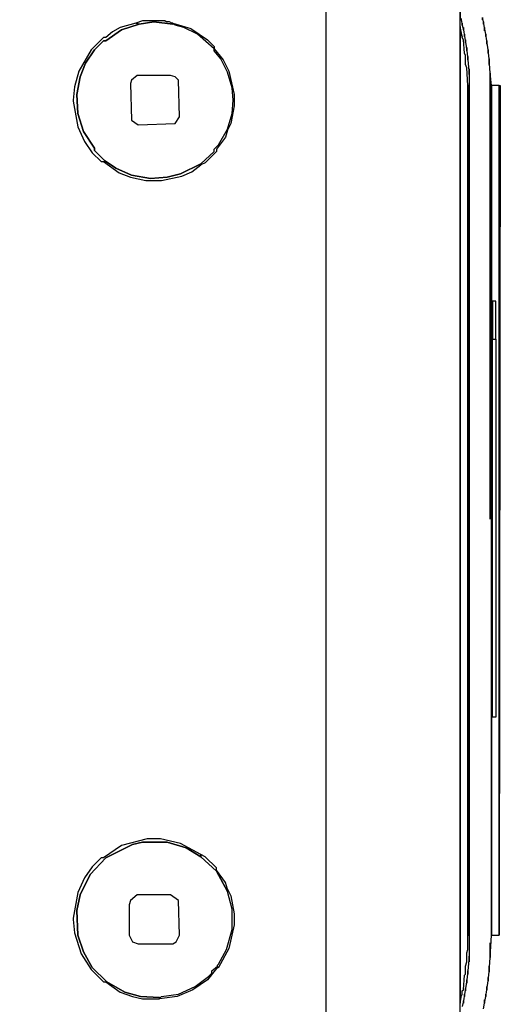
# Model space of a CAD drawing. Header units: metres. Extents: x 0.13 to 2.6, y 0.36 to 1.42.
# Tile 7 of 8: x 2.39 to 2.6, y 0.75 to 1.19. Entities that reach past the tile are written whole.
import ezdxf

# ---------------------------------------------------------------- set-up
doc = ezdxf.new("R2010")
doc.units = ezdxf.units.M
doc.header["$MEASUREMENT"] = 0
doc.layers.add('TG_2D', color=7, linetype='Continuous')

# ---------------------------------------------------------------- blocks, each defined once
blk = doc.blocks.new('396ca45d-0104-4358-b753-c772f727d0ff')
at = {"layer": 'TG_2D', "color": 18, "true_color": 0x000000}
for points in [[(1.15657, 0.34384, 0), (1.15657, -0.32934, 0)], [(1.21659, -0.34284, 0), (1.21659, 0.34334, 0)], [(1.01453, -0.23231, 0), (1.01453, 0.21231, 0), (1.01503, 0.29833, 0), (1.01503, 0.29783, 0), (1.01503, 0.29833, 0), (1.01603, 0.29883, 0), (1.08755, 0.29833, 0), (1.08655, 0.29833, 0), (1.08755, 0.29833, 0), (1.09455, 0.29783, 0), (1.09355, 0.29783, 0), (1.09455, 0.29783, 0), (1.10106, 0.29733, 0), (1.10055, 0.29733, 0), (1.10406, 0.29733, 0), (1.11906, 0.29383, 0), (1.13356, 0.28832, 0), (1.14907, 0.27982, 0), (1.15657, 0.27382, 0), (1.15657, -0.28732, 0)], [(1.22709, -0.23081, 0), (1.22759, -0.22831, 0), (1.22759, -0.22681, 0), (1.22759, -0.22831, 0), (1.22809, -0.22531, 0), (1.22809, -0.22431, 0), (1.22809, -0.22531, 0), (1.22859, -0.22231, 0), (1.22859, -0.22081, 0), (1.22859, -0.22231, 0), (1.22909, -0.21831, 0), (1.22909, -0.21681, 0), (1.22909, -0.21831, 0), (1.22959, -0.21431, 0), (1.22959, -0.2118, 0), (1.22959, -0.21431, 0), (1.23009, -0.2078, 0), (1.23009, -0.2013, 0), (1.23009, -0.2078, 0), (1.23059, -0.1978, 0), (1.23059, 0.1823, 0), (1.23009, 0.1878, 0), (1.23009, -0.01175, 0), (1.23009, 0.1878, 0), (1.22959, 0.1943, 0), (1.22959, 0.1918, 0), (1.22959, 0.1943, 0), (1.22909, 0.1983, 0), (1.22909, 0.1968, 0), (1.22909, 0.1983, 0), (1.22859, 0.2023, 0), (1.22859, 0.2008, 0), (1.22859, 0.2023, 0), (1.22809, 0.2053, 0), (1.22809, 0.2043, 0), (1.22809, 0.2053, 0), (1.22759, 0.2083, 0), (1.22759, 0.2068, 0), (1.22759, 0.2083, 0), (1.22709, 0.2108, 0), (1.22709, 0.2098, 0), (1.22709, 0.2108, 0), (1.22659, 0.21281, 0), (1.22659, 0.2118, 0), (1.22659, 0.21281, 0)], [(1.21659, 0.24231, 0), (1.21659, 0.2118, 0), (1.21709, 0.2118, 0), (1.21709, 0.21231, 0), (1.21709, 0.2118, 0), (1.21759, 0.2093, 0), (1.21759, 0.2103, 0), (1.21759, 0.2093, 0), (1.21809, 0.2073, 0), (1.21809, 0.2083, 0), (1.21809, 0.2073, 0), (1.21859, 0.2043, 0), (1.21859, 0.2053, 0), (1.21859, 0.2043, 0), (1.21909, 0.2018, 0), (1.21909, 0.2028, 0), (1.21909, 0.2018, 0), (1.21959, 0.1978, 0), (1.21959, 0.1993, 0), (1.21959, 0.1978, 0), (1.22009, 0.1938, 0), (1.22009, 0.1953, 0), (1.22009, 0.1938, 0), (1.22059, 0.1873, 0), (1.22059, 0.1898, 0), (1.22059, -0.2098, 0), (1.22059, -0.2073, 0), (1.22009, -0.21381, 0), (1.22009, -0.21531, 0), (1.22009, -0.21381, 0), (1.21959, -0.21781, 0), (1.21959, -0.21931, 0), (1.21959, -0.21781, 0), (1.21909, -0.22181, 0), (1.21909, -0.22281, 0), (1.21909, -0.22181, 0), (1.21859, -0.22431, 0), (1.21859, -0.22531, 0), (1.21859, -0.22431, 0), (1.21809, -0.22731, 0), (1.21809, -0.22831, 0), (1.21809, -0.22731, 0), (1.21759, -0.22981, 0)]]:
    blk.add_polyline3d(points, dxfattribs=at)
for points in [[(1.04354, 0.1758, 0), (1.04354, 0.1753, 0), (1.04554, 0.16379, 0), (1.04854, 0.15729, 0), (1.05204, 0.15229, 0), (1.05604, 0.14829, 0), (1.05704, 0.14829, 0), (1.06404, 0.14329, 0), (1.06905, 0.14129, 0), (1.07605, 0.13979, 0), (1.08305, 0.13979, 0), (1.09205, 0.14179, 0), (1.09655, 0.14379, 0), (1.10055, 0.14679, 0), (1.10055, 0.14729, 0), (1.09155, 0.14279, 0), (1.08555, 0.14129, 0), (1.07805, 0.14079, 0), (1.06955, 0.14229, 0), (1.06254, 0.14529, 0), (1.05754, 0.14879, 0), (1.05304, 0.15329, 0), (1.05304, 0.15429, 0), (1.04804, 0.16179, 0), (1.04554, 0.16979, 0), (1.04504, 0.1783, 0), (1.04654, 0.1863, 0), (1.04904, 0.1923, 0), (1.05304, 0.1983, 0), (1.05704, 0.2023, 0), (1.05804, 0.2023, 0), (1.06505, 0.2073, 0), (1.07305, 0.2098, 0), (1.07155, 0.2103, 0), (1.06455, 0.2083, 0), (1.06104, 0.2063, 0), (1.05804, 0.2038, 0), (1.05704, 0.2038, 0), (1.05154, 0.1983, 0), (1.04604, 0.1888, 0), (1.04404, 0.1818, 0)], [(1.07305, 0.2098, 0), (1.06505, 0.2073, 0), (1.05804, 0.2023, 0), (1.05704, 0.2023, 0), (1.05304, 0.1983, 0), (1.04904, 0.1923, 0), (1.04654, 0.1863, 0), (1.04504, 0.1783, 0), (1.04554, 0.16979, 0), (1.04804, 0.16179, 0), (1.05304, 0.15429, 0), (1.05304, 0.15329, 0), (1.05754, 0.14879, 0), (1.06254, 0.14529, 0), (1.06955, 0.14229, 0), (1.07805, 0.14079, 0), (1.08555, 0.14129, 0), (1.09155, 0.14279, 0), (1.10055, 0.14729, 0), (1.10656, 0.15279, 0), (1.10656, 0.15379, 0), (1.10856, 0.15579, 0), (1.11256, 0.16279, 0), (1.11456, 0.16979, 0), (1.11506, 0.1758, 0), (1.11456, 0.1813, 0), (1.11256, 0.1883, 0), (1.10956, 0.1943, 0), (1.10656, 0.1978, 0), (1.10656, 0.1988, 0), (1.09905, 0.2053, 0), (1.09305, 0.2083, 0), (1.08905, 0.2093, 0), (1.08855, 0.2098, 0), (1.08805, 0.2098, 0), (1.07955, 0.2108, 0)], [(1.07155, 0.2103, 0), (1.07305, 0.2098, 0), (1.07955, 0.2108, 0), (1.08805, 0.2098, 0), (1.08805, 0.2103, 0), (1.08755, 0.2103, 0), (1.08655, 0.2108, 0), (1.08505, 0.2108, 0), (1.08455, 0.2113, 0), (1.07455, 0.2113, 0)], [(1.11556, 0.1783, 0), (1.11556, 0.17329, 0), (1.11406, 0.16529, 0), (1.11256, 0.16229, 0), (1.11256, 0.16279, 0), (1.11456, 0.16979, 0), (1.11506, 0.1758, 0), (1.11456, 0.1813, 0), (1.11256, 0.1883, 0), (1.10956, 0.1943, 0), (1.10656, 0.1978, 0), (1.10656, 0.1988, 0), (1.09905, 0.2053, 0), (1.09305, 0.2083, 0), (1.08905, 0.2093, 0), (1.08855, 0.2098, 0), (1.08805, 0.2098, 0), (1.08805, 0.2103, 0), (1.09605, 0.2078, 0), (1.10356, 0.2028, 0), (1.10656, 0.1998, 0), (1.10656, 0.1988, 0), (1.11056, 0.1938, 0), (1.11306, 0.1888, 0)], [(1.21659, 0.2088, 0), (1.21659, 0.2063, 0), (1.21759, 0.2043, 0)], [(1.21659, 0.2063, 0), (1.21659, -0.22581, 0), (1.21709, -0.22581, 0), (1.21709, -0.22531, 0), (1.21759, -0.22431, 0), (1.21759, -0.22281, 0), (1.21809, -0.22231, 0), (1.21859, -0.21581, 0), (1.21909, -0.21531, 0), (1.21909, -0.2118, 0), (1.21959, -0.2098, 0), (1.21959, -0.2058, 0), (1.22009, -0.2043, 0), (1.22009, 0.1823, 0), (1.21959, 0.1903, 0), (1.21909, 0.1918, 0), (1.21909, 0.1958, 0), (1.21859, 0.1968, 0), (1.21809, 0.2028, 0), (1.21759, 0.2038, 0), (1.21759, 0.2043, 0)], [(1.07205, 0.1868, 0), (1.06955, 0.1848, 0), (1.06905, 0.1833, 0), (1.06955, 0.16679, 0), (1.07255, 0.16479, 0), (1.08905, 0.16529, 0), (1.09105, 0.16829, 0), (1.09055, 0.1848, 0), (1.08905, 0.1863, 0), (1.08705, 0.1868, 0)], [(1.22009, 0.1823, 0), (1.22009, -0.1978, 0), (1.22059, -0.1978, 0), (1.22059, 0.1823, 0)], [(1.23059, 0.1823, 0), (1.23059, -0.1978, 0), (1.23409, -0.1978, 0), (1.23409, 0.1823, 0)], [(1.23409, -0.1978, 0), (1.23409, 0.1823, 0), (1.23459, 0.1823, 0)], [(1.11256, 0.16279, 0), (1.11256, 0.16229, 0), (1.11156, 0.15929, 0), (1.10756, 0.15379, 0), (1.10756, 0.15279, 0), (1.10256, 0.14779, 0), (1.10055, 0.14679, 0), (1.10055, 0.14729, 0), (1.10656, 0.15279, 0), (1.10656, 0.15379, 0), (1.10856, 0.15579, 0)], [(1.23109, 0.06877, 0), (1.23259, 0.06877, 0), (1.23259, 0.08577, 0), (1.23109, 0.08577, 0)], [(1.23259, 0.06877, 0), (1.23259, -0.10028, 0), (1.23109, -0.10028, 0), (1.23109, 0.06877, 0)], [(1.07655, -0.15479, 0), (1.06505, -0.15779, 0), (1.05704, -0.16329, 0), (1.05604, -0.16329, 0), (1.05204, -0.16729, 0), (1.04854, -0.17229, 0), (1.04554, -0.1788, 0), (1.04354, -0.1903, 0), (1.04354, -0.1908, 0), (1.04404, -0.1968, 0), (1.04704, -0.2063, 0), (1.05154, -0.21331, 0), (1.05704, -0.21881, 0), (1.05804, -0.21881, 0), (1.06455, -0.22331, 0), (1.07005, -0.22531, 0), (1.07455, -0.22631, 0), (1.08205, -0.22631, 0), (1.08205, -0.22581, 0), (1.07355, -0.22531, 0), (1.06655, -0.22331, 0), (1.05854, -0.21881, 0), (1.05204, -0.21231, 0), (1.04804, -0.2053, 0), (1.04554, -0.1978, 0), (1.04504, -0.1868, 0), (1.04654, -0.1798, 0), (1.05104, -0.17079, 0), (1.05804, -0.16329, 0), (1.07005, -0.15729, 0), (1.07455, -0.15629, 0), (1.08555, -0.15629, 0), (1.09405, -0.15879, 0), (1.10055, -0.16279, 0), (1.10055, -0.16179, 0), (1.09155, -0.15679, 0), (1.08255, -0.15479, 0)], [(1.08205, -0.22581, 0), (1.08255, -0.22581, 0), (1.08305, -0.22531, 0), (1.09055, -0.22431, 0), (1.09805, -0.22081, 0), (1.10406, -0.21631, 0), (1.10556, -0.21481, 0), (1.10556, -0.21381, 0), (1.10806, -0.2118, 0), (1.10806, -0.2113, 0), (1.10856, -0.2108, 0), (1.11206, -0.2043, 0), (1.11456, -0.1953, 0), (1.11456, -0.1863, 0), (1.11256, -0.1783, 0), (1.10756, -0.16929, 0), (1.10055, -0.16279, 0), (1.09405, -0.15879, 0), (1.08555, -0.15629, 0), (1.07455, -0.15629, 0), (1.07005, -0.15729, 0), (1.05804, -0.16329, 0), (1.05104, -0.17079, 0), (1.04654, -0.1798, 0), (1.04504, -0.1868, 0), (1.04554, -0.1978, 0), (1.04804, -0.2053, 0), (1.05204, -0.21231, 0), (1.05854, -0.21881, 0), (1.06655, -0.22331, 0), (1.07355, -0.22531, 0)], [(1.10055, -0.16179, 0), (1.10055, -0.16279, 0), (1.10756, -0.16929, 0), (1.11256, -0.1783, 0), (1.11256, -0.1773, 0), (1.11156, -0.1743, 0), (1.10756, -0.16879, 0), (1.10756, -0.16779, 0), (1.10256, -0.16279, 0)], [(1.07205, -0.1798, 0), (1.06905, -0.1823, 0), (1.06855, -0.1843, 0), (1.06855, -0.1978, 0), (1.07005, -0.2008, 0), (1.07255, -0.2018, 0), (1.08805, -0.2018, 0), (1.08955, -0.2008, 0), (1.09105, -0.1978, 0), (1.09055, -0.1823, 0), (1.08705, -0.1798, 0)], [(1.11556, -0.1883, 0), (1.11556, -0.1933, 0), (1.11306, -0.2038, 0), (1.10856, -0.21231, 0), (1.10756, -0.21281, 0), (1.10806, -0.2118, 0), (1.10806, -0.2113, 0), (1.10856, -0.2108, 0), (1.11206, -0.2043, 0), (1.11456, -0.1953, 0), (1.11456, -0.1863, 0), (1.11256, -0.1783, 0), (1.11256, -0.1773, 0), (1.11406, -0.1803, 0)], [(1.10806, -0.2118, 0), (1.10756, -0.21281, 0), (1.10356, -0.21781, 0), (1.09705, -0.22231, 0), (1.09005, -0.22531, 0), (1.08205, -0.22631, 0), (1.08205, -0.22581, 0), (1.08255, -0.22581, 0), (1.08305, -0.22531, 0), (1.09055, -0.22431, 0), (1.09805, -0.22081, 0), (1.10406, -0.21631, 0), (1.10556, -0.21481, 0), (1.10556, -0.21381, 0)], [(1.21659, -0.22581, 0), (1.21659, -0.22831, 0), (1.21709, -0.22581, 0)]]:
    blk.add_polyline3d(points, close=True, dxfattribs=at)
blk = doc.blocks.new('7b108bb8-70ab-4d80-8fc0-cdf070d16af6')
at = {"layer": 'TG_2D'}
blk.add_blockref('396ca45d-0104-4358-b753-c772f727d0ff', (0, 0), dxfattribs=at)
blk = doc.blocks.new('71af97e5-c498-4f5d-a73f-87e3cc97d551')
blk.add_blockref('7b108bb8-70ab-4d80-8fc0-cdf070d16af6', (0, 0.08442))

msp = doc.modelspace()

# ---------------------------------------------------------------- block references
msp.add_blockref('71af97e5-c498-4f5d-a73f-87e3cc97d551', (1.36914, 0.89068, -0.00783))

doc.saveas('drawing.dxf')
